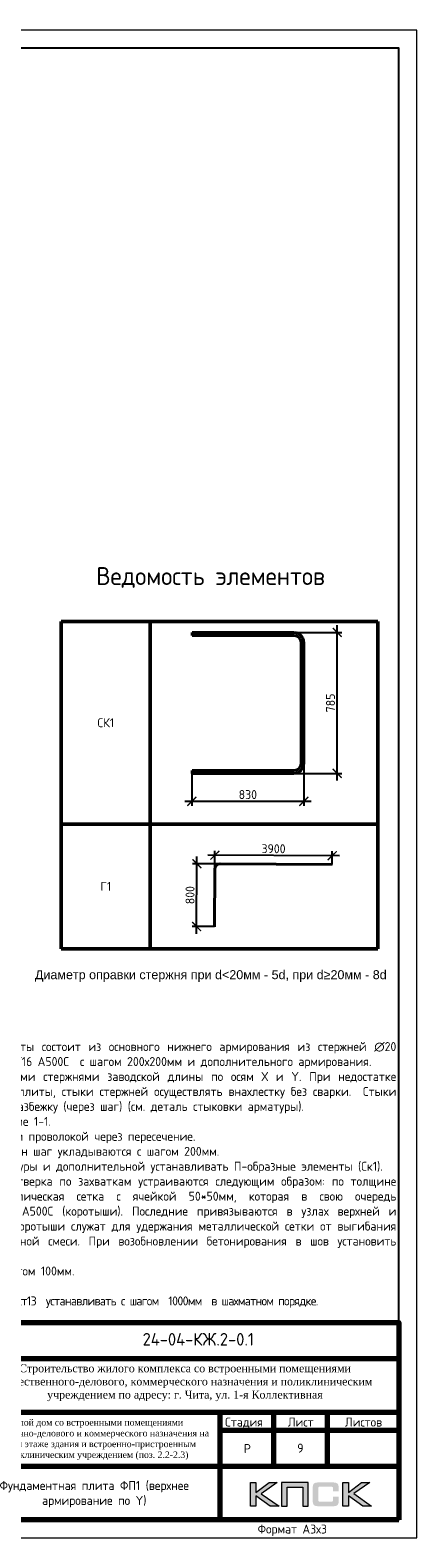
# Model space of a CAD drawing. Header units: millimetres. Extents: x -56135 to 1694203, y -446411 to -23139.
# Tile 201 of 256: x 929287 to 940076, y -140264 to -98264. Entities that reach past the tile are written whole.
import ezdxf
from ezdxf.enums import TextEntityAlignment as Align

# ---------------------------------------------------------------- set-up
doc = ezdxf.new("R2010")
doc.units = ezdxf.units.MM
for name, color, linetype in [('PDF _S_NET_PROFILE_AXIS', 7, 'Continuous'), ('PDF7_Text', 7, 'Continuous'), ('PDF8_Text', 7, 'Continuous'), ('Рамка печать', 7, 'Continuous'), ('ТОЛСТЫЕ_ОСНОВНЫЕ', 6, 'Continuous')]:
    doc.layers.add(name, color=color, linetype=linetype)
for name, color, linetype, lineweight in [('Арм_хомуты', 133, 'Continuous', 18), ('Армирование', 3, 'Continuous', 40), ('Выноски', 20, 'Continuous', 20), ('Каркасы ригель', 3, 'Continuous', 0), ('РАЗМЕРЫ', 1, 'Continuous', 9), ('Рамка', 7, 'Continuous', 70), ('Текст', 7, 'Continuous', 25), ('ТОНКИЕ', 7, 'Continuous', 9)]:
    doc.layers.add(name, color=color, linetype=linetype, lineweight=lineweight)
doc.styles.add('GOST 2.304', font='CS_Gost2304.shx')
doc.styles.add('GOST-2.304_Type-B', font='GOST_Common.ttf')
doc.styles.add('PDF Times New Roman', font='times.ttf')
doc.styles.get("Standard").update_dxf_attribs({"font": 'arial.ttf'})
doc.styles.add('style1', font='GOST_Common.ttf', dxfattribs={"height": 500})
doc.styles.add('ГОСТ', font='GOST_Common.ttf')
doc.dimstyles.new('СПДС', dxfattribs={"dimscale": 100, "dimtxt": 2.5, "dimasz": 2.5, "dimexe": 1.25, "dimexo": 0, "dimtad": 1, "dimdec": 0, "dimtxsty": 'GOST-2.304_Type-B', "dimblk": 'ARCHTICK', "dimcen": 2.5, "dimdle": 2, "dimadec": 0, "dimazin": 2, "dimtfac": 0.75, "dimtdec": 0, "dimtmove": 1, "dimatfit": 3, "dimfxl": 1, "dimtolj": 1, "dimarcsym": 1})

# ---------------------------------------------------------------- blocks, each defined once
blk = doc.blocks.new('*U43')
at = {"layer": 'ТОЛСТЫЕ_ОСНОВНЫЕ', "color": 6}
blk.add_lwpolyline([(20, 5), (886, 5), (886, 415), (20, 415)], close=True, dxfattribs=at)
at = {"layer": 'ТОНКИЕ'}
blk.add_lwpolyline([(0, 0), (891, 0), (891, 420), (0, 420)], close=True, dxfattribs=at)
at = {"layer": 'Текст', "style": 'style1'}
blk.add_text('Формат А3х3', height=2.5, dxfattribs=at).set_placement((846.57, 1.2))
blk = doc.blocks.new('11')
at = {"layer": 'Выноски'}
for p, q in [((47962, 66737), (47989, 66781)), ((47989, 66781), (48016, 66806)), ((48016, 66806), (48038, 66823)), ((48038, 66823), (48060, 66786)), ((48060, 66786), (48058, 66769)), ((47885, 66608), (47944, 66700)), ((47944, 66700), (47962, 66737))]:
    blk.add_line(p, q, dxfattribs=at)
blk.add_lwpolyline([(47863, 66761), (47937, 66865), (47843, 66458), (47885, 66564), (47905, 66616), (47954, 66628), (47979, 66606), (47957, 66539), (47937, 66487), (47947, 66458), (47991, 66470), (48051, 66611), (48041, 66569), (48023, 66505), (48023, 66448), (48065, 66448), (48090, 66529), (48110, 66608), (48043, 66369), (47972, 66275), (47954, 66344), (47991, 66389), (48078, 66431), (48142, 66470), (48154, 66441), (48204, 66512), (48246, 66606), (48209, 66455), (48204, 66418), (48295, 66574), (48265, 66463), (48265, 66455), (48312, 66453), (48342, 66529), (48347, 66584), (48337, 66465), (48349, 66453), (48401, 66569), (48443, 66616), (48461, 66678), (48466, 66727), (48436, 66811), (48399, 66754), (48399, 66618), (48389, 66549), (48374, 66507), (48416, 66564), (48441, 66576), (48451, 66524), (48433, 66482), (48419, 66453), (48424, 66428), (48458, 66421)], dxfattribs=at)
blk = doc.blocks.new('яяя')
at = {"lineweight": 30}
for points in [[(345424, 110432), (345425, 110410), (345424, 110397), (345417, 110379), (345406, 110350), (345390, 110319), (345357, 110275), (345310, 110221), (345265, 110176), (345198, 110110), (345161, 110077), (345133, 110066), (345116, 110066), (345102, 110075), (345090, 110091), (345082, 110115), (345074, 110146), (345066, 110182), (345064, 110206), (345067, 110234), (345077, 110278), (345095, 110320), (345114, 110361), (345134, 110395), (345159, 110428), (345195, 110469), (345228, 110506), (345284, 110560), (345331, 110595), (345379, 110625), (345435, 110648), (345486, 110670), (345532, 110686), (345573, 110696), (345605, 110698), (345621, 110695), (345635, 110687), (345648, 110671), (345656, 110649), (345659, 110625), (345659, 110583), (345656, 110553), (345647, 110523), (345635, 110489), (345387, 110033), (345349, 109985), (345311, 109948), (345247, 109889), (345209, 109858), (345192, 109844), (345180, 109837), (345157, 109833), (345150, 109835), (345140, 109842), (345135, 109856), (345138, 109881), (345148, 109892), (345183, 109930), (345267, 110024), (345343, 110105), (345455, 110213), (345617, 110343), (345775, 110456), (345811, 110526), (345838, 110607), (345890, 110740), (345902, 110771), (345698, 110295), (345672, 110226), (345626, 110132), (345572, 110032), (345518, 109953), (345481, 109918), (345497, 110001), (345567, 110147), (345655, 110301), (345760, 110442)], [(345481, 109918), (345476, 109896), (345475, 109874), (345485, 109861), (345506, 109866), (345539, 109891), (345632, 109983), (345968, 110450), (346022, 110527), (346029, 110560), (346027, 110579), (346026, 110590), (346010, 110605), (345993, 110609), (345975, 110601), (345962, 110584), (345954, 110562), (345857, 110421), (345783, 110292), (345741, 110183), (345701, 110079), (345665, 109985), (345660, 109952), (345666, 109929), (345669, 109915), (345682, 109910), (345702, 109914), (345735, 109941), (345846, 110007), (346065, 110160), (346075, 110193), (346070, 110217), (346066, 110236), (346052, 110241), (346030, 110241), (346007, 110228), (345978, 110203), (345960, 110164), (345892, 110010), (345895, 109986), (345904, 109966), (345925, 109964), (345969, 109968), (346045, 110000), (346218, 110114), (346261, 110154), (346280, 110184), (346282, 110210), (346278, 110225), (346263, 110229), (346241, 110222), (346220, 110198), (346162, 110049), (345989, 109904), (345932, 109849), (345906, 109805), (345891, 109739), (345890, 109690), (345899, 109652), (345924, 109647), (345956, 109655), (345980, 109674), (346058, 109838), (346158, 110046), (346261, 110098), (346314, 110120), (346292, 110079), (346269, 110036), (346261, 110008), (346267, 109998), (346293, 109998), (346363, 110039), (346445, 110095), (346421, 110068), (346414, 110040), (346407, 110011), (346416, 109990), (346466, 109972), (346509, 109977), (346574, 109984), (347172, 110293)], [(346586, 109971), (346543, 109917), (346509, 109873), (346489, 109825), (346475, 109767), (346472, 109710), (346478, 109675), (346485, 109641), (346501, 109621), (346517, 109602), (346542, 109589), (346568, 109592), (346605, 109620), (346680, 109731), (346736, 109842), (346865, 110115), (346962, 110290), (346969, 110318), (346979, 110360), (347013, 110403), (347056, 110434), (347091, 110450), (347109, 110450), (347121, 110434), (347115, 110405), (347072, 110355), (347012, 110307), (346924, 110222)]]:
    blk.add_lwpolyline(points, dxfattribs=at)
blk = doc.blocks.new('A$Cd09756da')
at = {"layer": 'Рамка печать', "lineweight": 20}
h = blk.add_hatch(color=0, dxfattribs=at)
h.paths.add_polyline_path([(-3400, 1040), (-3624, 1040), (-3991, 764), (-3991, 1040), (-4146, 1040), (-4146, 378), (-3991, 378), (-3991, 669), (-3594, 378), (-3346, 378), (-3840, 728)])
h.paths.add_polyline_path([(-3122, 915), (-2683, 915), (-2683, 378), (-2529, 378), (-2529, 1040), (-2693, 1040), (-3276, 1040), (-3276, 883), (-3276, 378), (-3122, 378)])
h.paths.add_polyline_path([(-1408, 1043), (-1563, 1043), (-1563, 380), (-1408, 380), (-1408, 672), (-1011, 380), (-763, 380), (-1257, 731), (-817, 1043), (-1041, 1043), (-1408, 767)])
blk.add_hatch(color=204, dxfattribs=at).paths.add_polyline_path([(-1693, 970), (-1695, 977), (-1697, 983), (-1701, 989), (-1704, 996), (-1708, 1000), (-1712, 1005), (-1716, 1010), (-1720, 1014), (-1725, 1017), (-1731, 1021), (-1737, 1025), (-1744, 1028), (-1750, 1030), (-1758, 1033), (-1765, 1035), (-1783, 1038), (-1802, 1041), (-1823, 1043), (-1846, 1043), (-2242, 1043), (-2265, 1043), (-2285, 1041), (-2305, 1038), (-2322, 1035), (-2330, 1032), (-2338, 1030), (-2344, 1028), (-2351, 1024), (-2357, 1021), (-2363, 1017), (-2368, 1014), (-2372, 1010), (-2376, 1005), (-2380, 1000), (-2384, 996), (-2387, 989), (-2390, 983), (-2393, 976), (-2396, 970), (-2398, 962), (-2401, 946), (-2404, 928), (-2406, 908), (-2406, 887), (-2406, 538), (-2406, 516), (-2404, 496), (-2401, 478), (-2398, 461), (-2396, 454), (-2393, 447), (-2390, 440), (-2387, 434), (-2384, 429), (-2380, 423), (-2376, 419), (-2372, 414), (-2368, 410), (-2362, 406), (-2357, 403), (-2351, 399), (-2344, 396), (-2337, 394), (-2330, 391), (-2322, 389), (-2305, 385), (-2285, 383), (-2264, 381), (-2242, 380), (-1846, 380), (-1823, 381), (-1802, 382), (-1783, 385), (-1766, 389), (-1758, 391), (-1750, 393), (-1744, 396), (-1737, 399), (-1731, 402), (-1725, 406), (-1720, 410), (-1716, 414), (-1712, 418), (-1708, 423), (-1704, 428), (-1701, 434), (-1697, 440), (-1695, 446), (-1693, 454), (-1690, 461), (-1686, 478), (-1684, 496), (-1682, 516), (-1682, 538), (-1682, 647), (-1836, 647), (-1836, 558), (-1836, 552), (-1837, 546), (-1838, 540), (-1840, 535), (-1842, 530), (-1844, 526), (-1846, 522), (-1850, 519), (-1853, 515), (-1857, 513), (-1862, 511), (-1867, 508), (-1872, 507), (-1878, 506), (-1884, 506), (-1890, 505), (-2209, 505), (-2214, 506), (-2219, 506), (-2223, 508), (-2227, 511), (-2231, 513), (-2235, 516), (-2238, 519), (-2241, 523), (-2244, 528), (-2246, 532), (-2248, 536), (-2249, 541), (-2251, 551), (-2252, 560), (-2252, 878), (-2252, 884), (-2251, 889), (-2250, 894), (-2248, 899), (-2247, 903), (-2245, 906), (-2242, 910), (-2240, 913), (-2236, 916), (-2233, 919), (-2229, 921), (-2225, 922), (-2220, 923), (-2215, 924), (-2210, 925), (-2204, 925), (-1890, 925), (-1884, 925), (-1878, 924), (-1872, 923), (-1868, 921), (-1863, 919), (-1858, 917), (-1854, 914), (-1851, 911), (-1847, 907), (-1844, 903), (-1842, 899), (-1840, 894), (-1838, 889), (-1837, 884), (-1836, 878), (-1836, 872), (-1836, 799), (-1682, 799), (-1682, 887), (-1682, 908), (-1684, 928), (-1686, 946), (-1690, 962)])
at = {"layer": 'PDF _S_NET_PROFILE_AXIS', "lineweight": 30, "elevation": 0}
blk.add_lwpolyline([(-13735, 2814), (-13718, 2835), (-13697, 2852), (-13684, 2869), (-13650, 2903), (-13642, 2907), (-13638, 2916), (-13629, 2920), (-13621, 2928), (-13600, 2945), (-13583, 2958), (-13570, 2962), (-13562, 2962), (-13562, 2958), (-13566, 2949), (-13578, 2937), (-13667, 2860), (-13684, 2852), (-13701, 2835), (-13752, 2805), (-13773, 2793), (-13799, 2776), (-13803, 2772), (-13807, 2772), (-13799, 2776), (-13786, 2784), (-13782, 2784), (-13777, 2789), (-13782, 2784), (-13786, 2780), (-13794, 2776), (-13811, 2763), (-13828, 2755), (-13845, 2738), (-13887, 2708), (-13926, 2674), (-13968, 2632), (-13981, 2619), (-13985, 2611), (-13993, 2606), (-14002, 2594), (-14019, 2573), (-14031, 2551), (-14040, 2535), (-14061, 2509), (-14086, 2488), (-14141, 2433), (-14175, 2408), (-14192, 2399), (-14205, 2391), (-14230, 2382), (-14256, 2382), (-14264, 2391), (-14268, 2403), (-14273, 2429), (-14273, 2454), (-14268, 2467), (-14260, 2479), (-14247, 2492), (-14222, 2505), (-14213, 2513), (-14197, 2522), (-14175, 2535), (-14163, 2539), (-14150, 2551), (-14133, 2560), (-14116, 2573), (-14074, 2598), (-14027, 2628), (-13985, 2653), (-13947, 2678), (-13930, 2691), (-13917, 2700), (-13904, 2704), (-13896, 2712), (-13896, 2708), (-13904, 2704), (-13909, 2700), (-13921, 2691), (-13938, 2678), (-13976, 2657), (-14061, 2602), (-14103, 2577), (-14137, 2560), (-14150, 2551), (-14163, 2547), (-14171, 2543), (-14180, 2543), (-14192, 2539), (-14201, 2543), (-14205, 2547), (-14205, 2564), (-14201, 2577), (-14201, 2590), (-14197, 2606), (-14184, 2632), (-14167, 2657), (-14158, 2666), (-14154, 2674), (-14141, 2678), (-14108, 2695), (-14095, 2695), (-14086, 2700), (-14074, 2704), (-14010, 2717), (-13985, 2729), (-13964, 2738), (-13926, 2755), (-13904, 2763), (-13883, 2776), (-13866, 2789), (-13854, 2801), (-13820, 2827), (-13794, 2839), (-13782, 2848), (-13765, 2860), (-13731, 2890), (-13714, 2903), (-13705, 2911), (-13701, 2911), (-13710, 2894), (-13735, 2869), (-13748, 2860), (-13782, 2835), (-13794, 2827), (-13807, 2814), (-13832, 2784), (-13845, 2772), (-13849, 2763), (-13866, 2742), (-13879, 2733), (-13892, 2717), (-13896, 2712), (-13896, 2708), (-13900, 2704), (-13909, 2700), (-13921, 2687), (-13943, 2662), (-13955, 2649), (-13968, 2632), (-13976, 2619), (-13985, 2611), (-13989, 2606), (-13985, 2611), (-13981, 2611), (-13985, 2606), (-13993, 2585), (-14002, 2581), (-14006, 2573), (-14010, 2568), (-14036, 2518), (-14036, 2505), (-14040, 2496), (-14036, 2492), (-14031, 2492), (-14019, 2505), (-14006, 2513), (-13951, 2568), (-13917, 2594), (-13904, 2606), (-13892, 2611), (-13887, 2619), (-13875, 2632), (-13871, 2640), (-13862, 2640), (-13862, 2636), (-13879, 2619), (-13896, 2598), (-13921, 2577), (-13934, 2568), (-13947, 2556), (-13951, 2556), (-13959, 2551), (-13964, 2543), (-13964, 2522), (-13959, 2518), (-13951, 2518), (-13938, 2526), (-13921, 2543), (-13913, 2556), (-13904, 2564), (-13879, 2594), (-13862, 2611), (-13854, 2623), (-13841, 2628), (-13837, 2632), (-13832, 2632), (-13845, 2619), (-13854, 2606), (-13866, 2598), (-13887, 2573), (-13904, 2551), (-13913, 2543), (-13917, 2535), (-13921, 2522), (-13921, 2509), (-13917, 2505), (-13904, 2501), (-13900, 2505), (-13892, 2522), (-13879, 2535), (-13858, 2551), (-13849, 2560), (-13837, 2560), (-13832, 2551), (-13832, 2526), (-13828, 2526), (-13820, 2530), (-13807, 2539), (-13782, 2564), (-13773, 2577), (-13769, 2581), (-13769, 2585), (-13773, 2585), (-13777, 2581), (-13786, 2577), (-13811, 2560), (-13841, 2539), (-13879, 2513), (-13887, 2509), (-13900, 2505), (-13909, 2496), (-13926, 2471), (-13934, 2450), (-13955, 2412), (-13972, 2369), (-13993, 2323), (-14010, 2272), (-14019, 2251), (-14031, 2225), (-14031, 2213), (-14027, 2213), (-14023, 2217), (-14019, 2225), (-14010, 2238), (-14006, 2247), (-13998, 2259), (-13972, 2293), (-13955, 2319), (-13934, 2352), (-13904, 2386), (-13875, 2429), (-13816, 2509), (-13782, 2551), (-13752, 2590), (-13727, 2623), (-13701, 2653), (-13684, 2678), (-13663, 2704), (-13629, 2746), (-13595, 2784), (-13553, 2827), (-13464, 2920), (-13418, 2962), (-13380, 3004), (-13341, 3043), (-13308, 3072), (-13278, 3098), (-13253, 3119), (-13231, 3136), (-13214, 3148), (-13202, 3157), (-13193, 3165), (-13185, 3165), (-13185, 3170), (-13176, 3174), (-13176, 3153), (-13185, 3140), (-13193, 3131), (-13197, 3123), (-13295, 3026), (-13320, 2996), (-13354, 2966), (-13540, 2780), (-13617, 2712), (-13672, 2657), (-13680, 2645), (-13689, 2636), (-13697, 2632), (-13701, 2628), (-13701, 2623), (-13697, 2623), (-13689, 2628), (-13676, 2640), (-13646, 2657), (-13633, 2670), (-13621, 2674), (-13612, 2683), (-13595, 2691), (-13583, 2691), (-13583, 2683), (-13591, 2666), (-13600, 2653), (-13617, 2632), (-13621, 2619), (-13625, 2611), (-13629, 2606), (-13629, 2602), (-13621, 2594), (-13617, 2598), (-13612, 2598), (-13604, 2602), (-13591, 2611), (-13540, 2649), (-13502, 2674), (-13477, 2683), (-13473, 2683), (-13468, 2678), (-13468, 2640), (-13464, 2628), (-13460, 2619), (-13451, 2615), (-13443, 2619), (-13435, 2619), (-13409, 2628), (-13367, 2645), (-13337, 2657), (-13308, 2674), (-13265, 2691), (-13223, 2712), (-13168, 2738)], dxfattribs=at)
at = {"layer": 'Рамка', "color": 7}
for p, q in [((-17500, 3000), (-17500, 5500)), ((-15500, 3000), (-15500, 5500)), ((-12000, 4500), (0, 4500)), ((-18500, 3500), (-12000, 3500)), ((-18500, 3000), (0, 3000)), ((-3500, 3000), (-3500, 1500)), ((-2000, 3000), (-2000, 1500)), ((-5000, 2500), (0, 2500)), ((-5000, 2500), (0, 2500)), ((-12000, 1500), (0, 1500))]:
    blk.add_line(p, q, dxfattribs=at)
at = {"layer": 'Рамка'}
for p, q in [((-16500, 0), (-16500, 5500)), ((-14500, 0), (-14500, 5500)), ((-14500, 5500), (-14500, 0)), ((-13000, 5500), (-13000, 0)), ((-13000, 0), (-13000, 5500)), ((-12000, 5500), (-12000, 0)), ((-5000, 3000), (-5000, 0))]:
    blk.add_line(p, q, dxfattribs=at)
at = {"layer": 'Рамка', "color": 7, "lineweight": 15}
for p, q in [((-18500, 5000), (-12000, 5000)), ((-18500, 4500), (-12000, 4500)), ((-18500, 4000), (-12000, 4000)), ((-18500, 2500), (-12000, 2500)), ((-18500, 2000), (-12000, 2000)), ((-18500, 1500), (-12000, 1500)), ((-18500, 1000), (-12000, 1000)), ((-18500, 500), (-12000, 500))]:
    blk.add_line(p, q, dxfattribs=at)
at = {"layer": 'Рамка'}
blk.add_lwpolyline([(0, 0), (-18500, 0), (-18500, 5500), (0, 5500)], close=True, dxfattribs=at)
at = {"layer": 'Рамка печать', "color": 0, "lineweight": 20}
for points in [[(-4146, 378), (-4146, 1040), (-3991, 1040), (-3991, 764), (-3624, 1040), (-3400, 1040), (-3840, 728), (-3346, 378), (-3594, 378), (-3991, 669), (-3991, 378), (-4146, 378)], [(-3122, 378), (-3122, 915), (-2683, 915), (-2683, 378), (-2529, 378), (-2529, 1040), (-2693, 1040), (-3276, 1040), (-3276, 883), (-3276, 378), (-3122, 378)], [(-1563, 380), (-1563, 1043), (-1408, 1043), (-1408, 767), (-1041, 1043), (-817, 1043), (-1257, 731), (-763, 380), (-1011, 380), (-1408, 672), (-1408, 380), (-1563, 380)]]:
    blk.add_lwpolyline(points, close=True, dxfattribs=at)
at = {"color": 2, "lineweight": 60, "xscale": 0.5, "yscale": 0.5, "zscale": 0.5}
blk.add_blockref('яяя', (-186789, -54904), dxfattribs=at)
at = {"layer": 'Выноски', "color": 0}
blk.add_blockref('11', (-62086, -65365), dxfattribs=at)
at = {"layer": 'PDF7_Text', "char_height": 248, "attachment_point": 7, "style": 'PDF Times New Roman'}
for s, insert in [('Патрушев', (-16471, 2500)), ('04.25', (-12950, 2573)), ('04.25', (-12950, 1085)), ('04.25', (-12950, 93)), ('Жукова', (-16392, 79))]:
    blk.add_mtext(s, dxfattribs=dict(at, insert=insert))
at = {"layer": 'PDF7_Text', "insert": (-11946, 1667), "char_height": 180, "width": 6881.02, "attachment_point": 7, "style": 'PDF Times New Roman'}
blk.add_mtext('\\pxqc;Жилой дом со встроенными помещениями общественно-делового и коммерческого назначения на первом этаже здания и встроенно-пристроенным поликлиническим учреждением (поз. 2.2-2.3)', dxfattribs=at)
at = {"layer": 'PDF7_Text', "insert": (-16432, 1050), "char_height": 247.95, "attachment_point": 7, "style": 'PDF Times New Roman'}
blk.add_mtext_dynamic_manual_height_columns('{\\C256;Куликов}', width=2000, gutter_width=1250, heights=[0], dxfattribs=at)
at = {"layer": 'PDF8_Text', "char_height": 248, "attachment_point": 7, "style": 'PDF Times New Roman'}
for s, insert in [('ГИП', (-18407, 2573)), ('Исполнит.', (-18427, 1127)), ('Н.контр.', (-18413, 79))]:
    blk.add_mtext(s, dxfattribs=dict(at, insert=insert))
at = {"layer": 'Текст', "color": 7, "style": 'ГОСТ'}
blk.add_text('24-04-КЖ.2-0.1', height=350, dxfattribs=at).set_placement((-5599, 5031), align=Align.MIDDLE_CENTER)
for s, p in [('Изм.', (-18336, 3141)), ('Лист', (-16365, 3139)), ('N док.', (-15435, 3141)), ('Подпись', (-14351, 3127)), ('Дата', (-12929, 3127)), ('Стадия', (-4850, 2600)), ('Лист', (-3100, 2600)), ('Листов', (-1508, 2600)), ('Р', (-4328, 1863))]:
    blk.add_text(s, height=250, dxfattribs=at).set_placement(p)
at = {"layer": 'Текст', "color": 7, "style": 'ГОСТ', "width": 0.9}
blk.add_text('Кол.уч.', height=250, dxfattribs=at).set_placement((-17435, 3143))
at = {"layer": 'Текст', "color": 7, "insert": (-11741, 4333), "char_height": 220, "attachment_point": 1, "style": 'ГОСТ'}
blk.add_mtext_dynamic_manual_height_columns('\\pxqc;{\\fTimes New Roman|b0|i0|c204|p18;\\C256;Строительство жилого комплекса со встроенными помещениями общественного-делового, коммерческого назначения и поликлиническим учреждением по адресу: г. Чита, ул. 1-я Коллективная}', width=11543.07, gutter_width=12.5, heights=[0], dxfattribs=at)
blk = doc.blocks.new('*T181')
at = {"layer": 'Каркасы ригель', "color": 0, "linetype": 'ByBlock', "lineweight": -2, "transparency": 16777216}
for p, q in [((0, 0), (1500, 0)), ((0, -1000), (1500, -1000))]:
    blk.add_line(p, q, dxfattribs=at)
at = {"layer": 'Каркасы ригель', "color": 0, "linetype": 'ByBlock', "lineweight": 50, "transparency": 16777216}
for p, q in [((0, 0), (0, -1000)), ((1500, 0), (1500, -1000))]:
    blk.add_line(p, q, dxfattribs=at)
at = {"layer": 'Каркасы ригель', "color": 0, "linetype": 'Continuous', "lineweight": 0, "transparency": 16777216, "insert": (750, -500), "char_height": 250, "width": 1000, "attachment_point": 5, "style": 'ГОСТ'}
blk.add_mtext('9', dxfattribs=at)
blk = doc.blocks.new('*T846')
at = {"layer": 'Выноски', "color": 0, "linetype": 'ByBlock', "lineweight": 50, "transparency": 16777216}
for p, q in [((0, 0), (8834, 0)), ((0, 0), (0, -9117)), ((2484, 0), (2484, -9117)), ((8834, 0), (8834, -9117)), ((0, -5645), (8834, -5645)), ((0, -9117), (8834, -9117))]:
    blk.add_line(p, q, dxfattribs=at)
at = {"layer": 'Выноски', "color": 0, "transparency": 16777216, "char_height": 250, "width": 2183.67, "attachment_point": 5, "style": 'GOST-2.304_Type-B'}
for s, insert in [('СК1', (1242, -2823)), ('Г1', (1242, -7381))]:
    blk.add_mtext(s, dxfattribs=dict(at, insert=insert))
blk = doc.blocks.new('_ArchTick')
at = {"color": 0, "linetype": 'ByBlock', "const_width": 0.15}
blk.add_lwpolyline([(-0.5, -0.5), (0.5, 0.5)], dxfattribs=at)
blk = doc.blocks.new('*D844')
at = {"layer": 'DEFPOINTS', "color": 0, "transparency": 16777216}
for p in [(936924, -118687), (933799, -118892), (936924, -119745)]:
    blk.add_point(p, dxfattribs=at)
at = {"layer": 'РАЗМЕРЫ', "color": 0, "lineweight": -2, "transparency": 16777216}
for p, q in [((936924, -118687), (936924, -119870)), ((933799, -118892), (933799, -119870)), ((933599, -119745), (937124, -119745))]:
    blk.add_line(p, q, dxfattribs=at)
at = {"layer": 'РАЗМЕРЫ', "color": 0, "lineweight": -2, "transparency": 16777216, "xscale": 250, "yscale": 250, "zscale": 250, "rotation": 180}
blk.add_blockref('_ArchTick', (933799, -119745), dxfattribs=at)
at = {"layer": 'РАЗМЕРЫ', "color": 0, "lineweight": -2, "transparency": 16777216, "xscale": 250, "yscale": 250, "zscale": 250}
blk.add_blockref('_ArchTick', (936924, -119745), dxfattribs=at)
at = {"layer": 'РАЗМЕРЫ', "color": 0, "transparency": 16777216, "insert": (935361, -119558), "char_height": 250, "attachment_point": 5, "style": 'GOST-2.304_Type-B'}
blk.add_mtext('\\A1;830', dxfattribs=at)
blk = doc.blocks.new('*D845')
at = {"layer": 'DEFPOINTS', "color": 0, "transparency": 16777216}
for p in [(936558, -115042), (937854, -115042), (936644, -118967)]:
    blk.add_point(p, dxfattribs=at)
at = {"layer": 'РАЗМЕРЫ', "color": 0, "lineweight": -2, "transparency": 16777216}
for p, q in [((936558, -115042), (937979, -115042)), ((937854, -119167), (937854, -114842)), ((936644, -118967), (937979, -118967))]:
    blk.add_line(p, q, dxfattribs=at)
at = {"layer": 'РАЗМЕРЫ', "color": 0, "lineweight": -2, "transparency": 16777216, "xscale": 250, "yscale": 250, "zscale": 250}
for p, rotation in [((937854, -115042), 90), ((937854, -118967), 270)]:
    blk.add_blockref('_ArchTick', p, dxfattribs=dict(at, rotation=rotation))
at = {"layer": 'РАЗМЕРЫ', "color": 0, "transparency": 16777216, "insert": (937666, -117005), "char_height": 250, "attachment_point": 5, "rotation": 90, "style": 'GOST-2.304_Type-B'}
blk.add_mtext('\\A1;785', dxfattribs=at)
blk = doc.blocks.new('*U836')
at = {"color": 0, "linetype": 'ByBlock', "lineweight": -2}
for p, q in [((-392, 40), (-392, 607.6)), ((-376, 607.6), (-392, 607.6)), ((-376, 40), (-376, 607.6)), ((376, 40), (376, 607.6)), ((376, 607.6), (392, 607.6)), ((392, 40), (392, 607.6)), ((-390.1, 25.5), (-392, 40)), ((-384.5, 12), (-390.1, 25.5)), ((-375.6, 0.4), (-384.5, 12)), ((-374.6, 29.6), (-376, 40)), ((-364, -8.5), (-375.6, 0.4)), ((-370.6, 20), (-374.6, 29.6)), ((-364.3, 11.7), (-370.6, 20)), ((-356, 5.4), (-364.3, 11.7)), ((-346.4, 1.4), (-356, 5.4)), ((-336, 0), (-346.4, 1.4)), ((-336, 0), (336, 0)), ((336, 0), (346.4, 1.4)), ((346.4, 1.4), (356, 5.4)), ((356, 5.4), (364.3, 11.7)), ((364, -8.5), (375.6, 0.4)), ((364.3, 11.7), (370.6, 20)), ((370.6, 20), (374.6, 29.6)), ((374.6, 29.6), (376, 40)), ((375.6, 0.4), (384.5, 12)), ((384.5, 12), (390.1, 25.5)), ((390.1, 25.5), (392, 40)), ((-350.5, -14.1), (-364, -8.5)), ((-336, -16), (-350.5, -14.1)), ((336, -16), (-336, -16)), ((336, -16), (350.5, -14.1)), ((350.5, -14.1), (364, -8.5))]:
    blk.add_line(p, q, dxfattribs=at)
at = {"style": 'GOST 2.304', "oblique": 15, "flags": 9}
for tag, p in [('ПОЗИЦИЯ', (800.2, -185)), ('ДИАМЕТР', (800.5, -189.3)), ('КЛАСС', (800.8, -193.8)), ('ДЛИНА', (801.2, -198.5)), ('МАССА', (801.5, -203.9))]:
    blk.add_attdef(tag, p, '', height=2.5, dxfattribs=at)
blk = doc.blocks.new('*D847')
at = {"layer": 'DEFPOINTS', "color": 0, "transparency": 16777216}
for p in [(934440, -121247), (937713, -121502), (934437, -121938)]:
    blk.add_point(p, dxfattribs=at)
at = {"layer": 'РАЗМЕРЫ', "color": 0, "lineweight": -2, "transparency": 16777216}
for p, q in [((937914, -121262), (934240, -121247)), ((934437, -121938), (934440, -121122)), ((937713, -121502), (937715, -121137))]:
    blk.add_line(p, q, dxfattribs=at)
at = {"layer": 'РАЗМЕРЫ', "color": 0, "lineweight": -2, "transparency": 16777216, "xscale": 250, "yscale": 250, "zscale": 250}
for p, rotation in [((934440, -121247), 179.7540315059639), ((937714, -121262), 359.7540315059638)]:
    blk.add_blockref('_ArchTick', p, dxfattribs=dict(at, rotation=rotation))
at = {"layer": 'РАЗМЕРЫ', "color": 0, "transparency": 16777216, "insert": (936078, -121067), "char_height": 250, "attachment_point": 5, "rotation": 359.754, "style": 'GOST-2.304_Type-B'}
blk.add_mtext('\\A1;3900', dxfattribs=at)
blk = doc.blocks.new('*D848')
at = {"layer": 'DEFPOINTS', "color": 0, "transparency": 16777216}
for p in [(933939, -121486), (934589, -121489), (934431, -123238)]:
    blk.add_point(p, dxfattribs=at)
at = {"layer": 'РАЗМЕРЫ', "color": 0, "lineweight": -2, "transparency": 16777216}
for p, q in [((933931, -123436), (933940, -121286)), ((934589, -121489), (933814, -121486)), ((934431, -123238), (933807, -123236))]:
    blk.add_line(p, q, dxfattribs=at)
at = {"layer": 'РАЗМЕРЫ', "color": 0, "lineweight": -2, "transparency": 16777216, "xscale": 250, "yscale": 250, "zscale": 250}
for p, rotation in [((933939, -121486), 89.75403150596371), ((933932, -123236), 269.7540315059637)]:
    blk.add_blockref('_ArchTick', p, dxfattribs=dict(at, rotation=rotation))
at = {"layer": 'РАЗМЕРЫ', "color": 0, "transparency": 16777216, "insert": (933748, -122360), "char_height": 250, "attachment_point": 5, "rotation": 89.754, "style": 'GOST-2.304_Type-B'}
blk.add_mtext('\\A1;800', dxfattribs=at)

msp = doc.modelspace()

# ---------------------------------------------------------------- linework, layer by layer
at = {"layer": 'Армирование'}
for p, q in [((934438.1, -121638.2), (934431.3, -123238.2)), ((934588.8, -121488.9), (937713.2, -121502.3))]:
    msp.add_line(p, q, dxfattribs=at)
msp.add_arc((934588.1, -121638.9), 150, 89.75403, 179.75403, dxfattribs=at)

# ---------------------------------------------------------------- block references
at = {"xscale": 100, "yscale": 100, "zscale": 100}
msp.add_blockref('*U43', (850976.4, -140263.7), dxfattribs=at)
for name, p in [('*T846', (930156.1, -114734.2)), ('*T181', (936076.4, -137263.7))]:
    msp.add_blockref(name, p)
at = {"lineweight": 50, "ltscale": 100}
msp.add_blockref('A$Cd09756da', (939576.4, -139763.7), dxfattribs=at)
at = {"layer": 'Арм_хомуты', "lineweight": 40, "xscale": -5, "yscale": 5, "zscale": 5, "rotation": 90}
msp.add_blockref('*U836', (936843.8, -117007.1), dxfattribs=at)

# ---------------------------------------------------------------- texts
at = {"layer": 'РАЗМЕРЫ', "color": 0, "style": 'GOST-2.304_Type-B'}
msp.add_text('Ведомость элементов', height=500, dxfattribs=at).set_placement((931130.3, -113721.2))
at = {"layer": 'РАЗМЕРЫ', "color": 1, "insert": (929421.6, -124450.7), "char_height": 250, "width": 10277.788, "attachment_point": 1}
msp.add_mtext('Диаметр оправки стержня при d<20мм - 5d, при d≥20мм - 8d', dxfattribs=at)
at = {"layer": 'Текст', "insert": (921058.9, -126453.8), "char_height": 250, "width": 18388.819, "attachment_point": 1, "style": 'GOST-2.304_Type-B'}
msp.add_mtext('\\pxi-3,l3,qj,t3;1.^IАрмирование монолитной фундаментной плиты состоит из основного нижнего армирования из стержней ∅20 А500С и верхнего армирования из стержней ∅16 А500С  с шагом 200х200мм и дополнительного армирования.\\P2.^IАрмирование плиты предусмотрено отдельными стержнями заводской длины по осям Х и Y. При недостатке заводской длины стержней для армирования плиты, стыки стержней осуществлять внахлестку без сварки.  Стыки арматуры внахлестку должны располагаться вразбежку (через шаг) (см. деталь стыковки арматуры).\\P3.^IРаскладку арматуры по высоте смотреть сечение 1-1.\\P4.^IВерхнюю и нижнюю арматуру вязать вязальной проволокой через пересечение.\\P5.^IВсе арматурные стержни, для которых не указан шаг укладываются с шагом 200мм.\\P6.^IПо периметру плиты у концов основной арматуры и дополнительной устанавливать П-образные элементы (Ск1).\\P7.^IРабочие швы в перерывах бетонирования ростверка по захваткам устраиваются следующим образом: по толщине фундаментной плиты растягивается металлическая сетка с ячейкой 50*50мм, которая в свою очередь привязывается к арматурным стержням ф12 А500С (коротыши). Последние привязываются в узлах верхней и нижней сеток плиты вязальной проволокой. Коротыши служат для удержания металлической сетки от выгибания под давлением только что уложенной бетонной смеси. При возобновлении бетонирования в шов установить гидроизоляционную прокладку Пенебар.\\P8.^IПозиции отмечаные "*" устанавливаются с шагом 100мм.\\P9.^IАрмирование приямков см. лист\\P{\\T0.9;\\C0;10.^IПоддерживающий каркас  КП1 см.24-04-КЖ.2-0.1-лист13  устанавливать с шагом  1000мм  в шахматном порядке.}', dxfattribs=at)
at = {"layer": 'Текст', "color": 7, "insert": (927576.4, -138263.7), "char_height": 250, "attachment_point": 1, "style": 'ГОСТ'}
msp.add_mtext_dynamic_manual_height_columns('\\pxsm1,qc;\\PФундаментная плита ФП1 (верхнее армирование по Y)', width=7000, gutter_width=12.5, heights=[1500], dxfattribs=at)

# ---------------------------------------------------------------- dimensions: what is measured, and where the dimension line sits
at = {"layer": 'РАЗМЕРЫ'}
dim = msp.add_linear_dim(base=(937853.7, -115042.3), p1=(936643.8, -118967.1), p2=(936558.3, -115042.3), angle=90, dimstyle='СПДС', override={"dimlfac": 0.2}, dxfattribs=at)
dim.commit()
dim.dimension.update_dxf_attribs({"geometry": '*D845', "text_midpoint": (937666.2, -117004.7)})
dim = msp.add_linear_dim(base=(936923.8, -119745.3), p1=(933798.6, -118891.6), p2=(936923.8, -118687.1), text='830', dimstyle='СПДС', override={"dimlfac": 0.2}, dxfattribs=at)
dim.commit()
dim.dimension.update_dxf_attribs({"geometry": '*D844', "text_midpoint": (935361.2, -119557.8)})
for base, p1, p2, angle, text, picture, middle in [((934439.8, -121247.5), (937713.2, -121502.3), (934436.8, -121937.6), 359.75403, '3900', '*D847', (936077.8, -121067)), ((933939, -121486.1), (934431.3, -123238.2), (934588.8, -121488.9), 269.75403, '800', '*D848', (933747.8, -122360.3))]:
    dim = msp.add_linear_dim(base=base, p1=p1, p2=p2, angle=angle, text=text, dimstyle='СПДС', dxfattribs=at)
    dim.commit()
    dim.dimension.update_dxf_attribs({"geometry": picture, "text_midpoint": middle})

doc.saveas('drawing.dxf')
